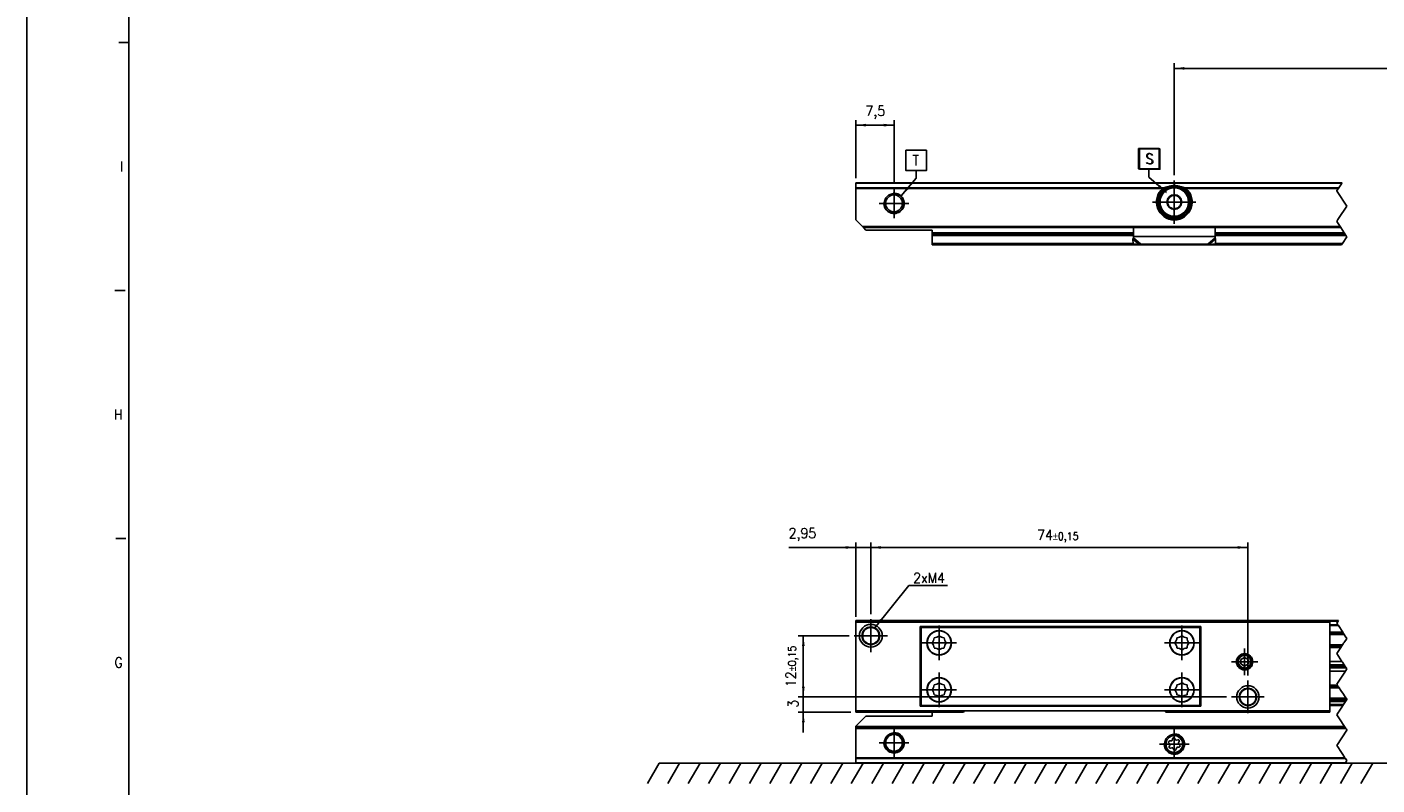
# Model space of a CAD drawing. Header units: millimetres. Extents: x -746 to 1206, y -530 to 959.
# Tile 7 of 46: x -746 to -481, y 204 to 353. Entities that reach past the tile are written whole.
import ezdxf

# ---------------------------------------------------------------- set-up
doc = ezdxf.new("R2010")
doc.units = ezdxf.units.MM
doc.linetypes.add('DOT_CENTER', pattern=[14, 12, -1, 0, -1])
doc.layers.add('1', color=7, linetype='Continuous')
doc.styles.add('CONVERTER_12', font='txt.shx', dxfattribs={"width": 0.9})
doc.dimstyles.new('ME10_DIM_16', dxfattribs={"dimtxt": 2, "dimasz": 2, "dimexe": 1, "dimexo": 1, "dimgap": 1, "dimtad": 1, "dimdsep": 46, "dimtxsty": 'CONVERTER_12', "dimsah": 1, "dimcen": 0.09, "dimclrd": 2, "dimclre": 2, "dimclrt": 2, "dimadec": 0, "dimazin": 0, "dimtfac": 1, "dimtdec": 4, "dimtix": 1, "dimtmove": 0, "dimatfit": 3, "dimfxl": 1, "dimtolj": 1, "dimtzin": 0, "dimarcsym": 0})
doc.dimstyles.new('ME10_DIM_17', dxfattribs={"dimtxt": 2, "dimasz": 2, "dimexe": 1, "dimexo": 1, "dimgap": 1, "dimtad": 1, "dimdsep": 46, "dimtxsty": 'CONVERTER_12', "dimsah": 1, "dimcen": 0.09, "dimclrd": 2, "dimclre": 2, "dimclrt": 2, "dimadec": 0, "dimazin": 0, "dimtfac": 1, "dimtdec": 4, "dimtix": 1, "dimtmove": 0, "dimatfit": 3, "dimfxl": 1, "dimtolj": 1, "dimtzin": 0, "dimarcsym": 0})
doc.dimstyles.new('ME10_DIM_18', dxfattribs={"dimtxt": 2, "dimasz": 2, "dimexe": 1, "dimexo": 1, "dimgap": 1, "dimtad": 1, "dimdsep": 46, "dimtxsty": 'CONVERTER_12', "dimsah": 1, "dimcen": 0.09, "dimclrd": 2, "dimclre": 2, "dimclrt": 2, "dimadec": 0, "dimazin": 0, "dimtol": 1, "dimtp": 0.15, "dimtm": 0.15, "dimtfac": 0.75, "dimtdec": 0, "dimtix": 1, "dimtmove": 0, "dimatfit": 3, "dimfxl": 1, "dimtolj": 1, "dimtzin": 0, "dimarcsym": 0})
doc.dimstyles.new('ME10_DIM_19', dxfattribs={"dimtxt": 2, "dimasz": 2, "dimexe": 1, "dimexo": 1, "dimgap": 1, "dimtad": 1, "dimdsep": 46, "dimtxsty": 'CONVERTER_12', "dimsah": 1, "dimcen": 0.09, "dimclrd": 2, "dimclre": 2, "dimclrt": 2, "dimadec": 0, "dimazin": 0, "dimtol": 1, "dimtp": 0.15, "dimtm": 0.15, "dimtfac": 0.75, "dimtdec": 0, "dimtix": 1, "dimtmove": 0, "dimatfit": 3, "dimfxl": 1, "dimtolj": 1, "dimtzin": 0, "dimarcsym": 0})
doc.dimstyles.new('ME10_DIM_41', dxfattribs={"dimtxt": 2, "dimasz": 2, "dimexe": 1, "dimexo": 1, "dimgap": 1, "dimtad": 1, "dimdsep": 46, "dimtxsty": 'CONVERTER_12', "dimsah": 1, "dimcen": 0.09, "dimclrd": 2, "dimclre": 2, "dimclrt": 2, "dimadec": 0, "dimazin": 0, "dimtfac": 1, "dimtdec": 4, "dimtix": 1, "dimtmove": 0, "dimatfit": 3, "dimfxl": 1, "dimtolj": 1, "dimtzin": 0, "dimarcsym": 0})
doc.dimstyles.new('ME10_DIM_45', dxfattribs={"dimtxt": 2, "dimasz": 2, "dimexe": 1, "dimexo": 1, "dimgap": 1, "dimtad": 1, "dimdsep": 46, "dimtxsty": 'CONVERTER_12', "dimsah": 1, "dimcen": 0.09, "dimclrd": 2, "dimclre": 2, "dimclrt": 2, "dimadec": 0, "dimazin": 0, "dimtfac": 1, "dimtdec": 4, "dimtix": 1, "dimtmove": 0, "dimatfit": 3, "dimfxl": 1, "dimtolj": 1, "dimtzin": 0, "dimarcsym": 0})
doc.dimstyles.get("Standard").update_dxf_attribs({"dimtxt": 0.18, "dimasz": 0.18, "dimexe": 0.18, "dimexo": 0.0625, "dimgap": 0.09, "dimtad": 0, "dimtih": 1, "dimtoh": 1, "dimdec": 4, "dimzin": 0, "dimdsep": 46, "dimtxsty": 'Standard', "dimcen": 0.09, "dimadec": 0, "dimazin": 0, "dimtfac": 1, "dimtdec": 4, "dimtofl": 0, "dimtmove": 0, "dimatfit": 3, "dimfxl": 1, "dimtolj": 1, "dimtzin": 0, "dimarcsym": 0})

# ---------------------------------------------------------------- blocks, each defined once
blk = doc.blocks.new('SOPORTE_SV2-T__7', base_point=(-582.95, 208.55))
at = {"color": 7, "linetype": 'Continuous'}
for p, q in [((-567.95, 219.75), (-567.95, 219.9)), ((-516.15, 219.9), (-567.95, 219.9)), ((-515.42, 219.9), (-516.15, 219.9)), ((-486.82, 220.69), (-489.95, 220.69)), ((-580.95, 217.8), (-582.95, 215.8)), ((-580.95, 217.8), (-567.95, 217.8)), ((-567.95, 217.8), (-567.95, 218.55)), ((-582.95, 215.8), (-582.95, 215.75)), ((-582.95, 215.75), (-582.95, 215.55)), ((-486.92, 215.55), (-582.95, 215.55)), ((-582.95, 215.35), (-582.95, 215.55)), ((-582.95, 215.35), (-582.95, 209.63)), ((-521.34, 212.33), (-521.52, 212.52)), ((-521.43, 211.82), (-521.3, 212.05)), ((-521.35, 212.91), (-521.09, 212.91)), ((-520.87, 213.08), (-520.8, 213.33)), ((-520.37, 213.39), (-520.24, 213.16)), ((-519.99, 213.05), (-519.73, 213.12)), ((-519.47, 212.78), (-519.6, 212.55)), ((-519.56, 212.27), (-519.38, 212.08)), ((-582.95, 209.49), (-582.95, 209.63)), ((-582.95, 209.49), (-582.95, 208.61)), ((-520.92, 211.55), (-521.17, 211.48)), ((-520.53, 211.21), (-520.66, 211.44)), ((-520.03, 211.52), (-520.1, 211.27)), ((-519.55, 211.69), (-519.81, 211.69)), ((-582.95, 208.55), (-582.95, 208.61)), ((-486.92, 208.55), (-582.95, 208.55))]:
    blk.add_line(p, q, dxfattribs=at)
at = {"color": 3, "linetype": 'Continuous'}
for p, q in [((-486.84, 220.67), (-489.95, 220.67)), ((-487.23, 220.09), (-489.95, 220.09)), ((-487.35, 219.9), (-489.95, 219.9)), ((-487.05, 215.75), (-582.95, 215.75)), ((-582.95, 215.35), (-486.78, 215.35)), ((-486.97, 209.63), (-582.95, 209.63)), ((-486.88, 209.49), (-582.95, 209.49)), ((-582.95, 208.61), (-486.88, 208.61))]:
    blk.add_line(p, q, dxfattribs=at)
at = {"color": 2, "linetype": 'DOT_CENTER'}
for p, q in [((-487.58, 219.55), (-487.35, 219.9)), ((-487.35, 219.9), (-487.23, 220.09)), ((-487.23, 220.09), (-486.84, 220.67)), ((-486.84, 220.67), (-486.82, 220.69)), ((-488.58, 218.05), (-488.38, 218.35)), ((-488.04, 217.23), (-488.58, 218.05)), ((-488.38, 218.35), (-488.25, 218.55)), ((-488.18, 218.65), (-488.25, 218.55)), ((-488.12, 218.75), (-488.18, 218.65)), ((-488.12, 218.75), (-487.7, 219.37)), ((-487.7, 219.37), (-487.58, 219.55)), ((-486.58, 215.05), (-488.58, 212.05)), ((-487.05, 215.75), (-488.04, 217.23)), ((-486.92, 215.55), (-487.05, 215.75)), ((-486.78, 215.35), (-486.92, 215.55)), ((-486.78, 215.35), (-486.69, 215.2)), ((-486.69, 215.2), (-486.6, 215.07)), ((-486.6, 215.07), (-486.58, 215.05)), ((-488.58, 212.05), (-488.38, 211.75)), ((-488.38, 211.75), (-488.25, 211.55)), ((-488.25, 211.55), (-487.92, 211.05)), ((-487.92, 211.05), (-487.38, 210.25)), ((-487.38, 210.25), (-486.97, 209.63)), ((-486.88, 209.49), (-486.97, 209.63)), ((-486.88, 209.49), (-486.58, 209.05)), ((-486.92, 208.55), (-486.88, 208.61)), ((-486.78, 208.75), (-486.88, 208.61)), ((-486.58, 209.05), (-486.78, 208.75))]:
    blk.add_line(p, q, dxfattribs=at)
at = {"color": 7, "linetype": 'Continuous'}
for centre, radius in [((-575.45, 212.55), 1.9), ((-575.45, 212.55), 1.65), ((-520.45, 212.3), 1.9), ((-520.45, 212.3), 1.65)]:
    blk.add_circle(centre, radius, dxfattribs=at)
for centre, start, end in [((-521.35, 212.68), 90.5656, 223.8716), ((-521.5, 212.17), 330.5656, 43.8716), ((-521.09, 213.15), 270.5656, 343.8716), ((-520.57, 213.27), 30.1519, 163.8716), ((-520.04, 213.28), 210.1519, 283.4579), ((-519.67, 212.89), 330.5656, 103.4579), ((-519.4, 212.43), 150.5656, 223.8716), ((-519.55, 211.92), 270.5656, 43.8716), ((-521.23, 211.71), 150.5656, 283.8716), ((-520.86, 211.32), 30.5656, 103.8716), ((-520.33, 211.33), 210.5656, 343.8706), ((-519.81, 211.45), 90.5656, 163.8706)]:
    blk.add_arc(centre, 0.233, start, end, dxfattribs=at)
at = {"layer": '1', "color": 2, "linetype": 'DOT_CENTER'}
for p, q in [((-575.45, 215.45), (-575.45, 209.65)), ((-520.45, 215.2), (-520.45, 209.4)), ((-572.55, 212.55), (-578.35, 212.55)), ((-517.55, 212.3), (-523.35, 212.3))]:
    blk.add_line(p, q, dxfattribs=at)
at = {"layer": '1', "color": 30, "linetype": 'Continuous'}
for centre in [(-575.45, 212.55), (-520.45, 212.3)]:
    blk.add_arc(centre, 2, 175, 95, dxfattribs=at)
blk = doc.blocks.new('REGLA_SV2-820-T__8', base_point=(-579.95, 218.55))
at = {"color": 7, "linetype": 'Continuous'}
for p, q in [((-561.82, 236.55), (-579.95, 236.55)), ((-522.08, 236.55), (-561.82, 236.55)), ((-489.95, 236.55), (-522.08, 236.55)), ((-488.25, 236.55), (-489.95, 236.55)), ((-570.3, 234.01), (-570.12, 234.01)), ((-489.95, 234.01), (-487.22, 234.01)), ((-570.12, 231.58), (-570.3, 231.58)), ((-487.56, 231.58), (-489.95, 231.58)), ((-570.3, 228.5), (-570.12, 228.5)), ((-570.3, 227.84), (-570.12, 227.84)), ((-489.95, 228.5), (-487.55, 228.5)), ((-489.95, 227.84), (-487.11, 227.84)), ((-570.12, 227.55), (-570.3, 227.55)), ((-570.12, 227.26), (-570.3, 227.26)), ((-570.12, 226.6), (-570.3, 226.6)), ((-486.92, 227.55), (-489.95, 227.55)), ((-486.73, 227.26), (-489.95, 227.26)), ((-486.88, 226.6), (-489.95, 226.6)), ((-570.3, 223.52), (-570.12, 223.52)), ((-489.95, 223.52), (-488.23, 223.52)), ((-570.12, 221.09), (-570.3, 221.09)), ((-486.61, 221.09), (-489.95, 221.09)), ((-567.95, 218.55), (-579.95, 218.55)), ((-567.95, 218.55), (-561.82, 218.55)), ((-522.08, 218.55), (-489.95, 218.55))]:
    blk.add_line(p, q, dxfattribs=at)
at = {"color": 3, "linetype": 'Continuous'}
for p, q in [((-522.13, 236.45), (-561.77, 236.45)), ((-488.32, 236.45), (-489.95, 236.45)), ((-570.3, 234.29), (-570.12, 234.29)), ((-570.3, 233.81), (-570.12, 233.81)), ((-489.95, 235.73), (-488.37, 235.73)), ((-489.95, 235.55), (-488.25, 235.55)), ((-489.95, 234.29), (-487.41, 234.29)), ((-489.95, 233.81), (-487.09, 233.81)), ((-570.12, 231.78), (-570.3, 231.78)), ((-570.3, 231.44), (-570.12, 231.44)), ((-570.12, 231.24), (-570.3, 231.24)), ((-487.43, 231.78), (-489.95, 231.78)), ((-489.95, 231.44), (-487.66, 231.44)), ((-487.79, 231.24), (-489.95, 231.24)), ((-570.3, 223.86), (-570.12, 223.86)), ((-570.12, 223.66), (-570.3, 223.66)), ((-570.3, 223.32), (-570.12, 223.32)), ((-489.95, 223.86), (-488.46, 223.86)), ((-488.33, 223.66), (-489.95, 223.66)), ((-489.95, 223.32), (-488.1, 223.32)), ((-570.12, 221.29), (-570.3, 221.29)), ((-570.12, 220.81), (-570.3, 220.81)), ((-486.75, 221.29), (-489.95, 221.29)), ((-486.75, 220.81), (-489.95, 220.81))]:
    blk.add_line(p, q, dxfattribs=at)
at = {"color": 2, "linetype": 'DOT_CENTER'}
for p, q in [((-488.58, 236.05), (-488.32, 236.45)), ((-488.37, 235.73), (-488.58, 236.05)), ((-488.32, 236.45), (-488.25, 236.55)), ((-488.25, 235.55), (-488.37, 235.73)), ((-487.41, 234.29), (-488.25, 235.55)), ((-487.41, 234.29), (-487.22, 234.01)), ((-487.09, 233.81), (-487.22, 234.01)), ((-486.89, 233.5), (-487.09, 233.81)), ((-486.58, 233.05), (-486.89, 233.5)), ((-488.58, 230.05), (-487.79, 231.24)), ((-487.66, 231.44), (-487.79, 231.24)), ((-487.66, 231.44), (-487.56, 231.58)), ((-487.56, 231.58), (-487.51, 231.66)), ((-487.51, 231.66), (-487.43, 231.78)), ((-487.43, 231.78), (-487.32, 231.94)), ((-487.32, 231.94), (-487.22, 232.09)), ((-487.22, 232.09), (-487.14, 232.21)), ((-487.14, 232.21), (-487.05, 232.35)), ((-487.05, 232.35), (-486.81, 232.72)), ((-486.81, 232.72), (-486.58, 233.05)), ((-487.55, 228.5), (-488.58, 230.05)), ((-487.45, 228.35), (-487.55, 228.5)), ((-487.11, 227.84), (-487.45, 228.35)), ((-486.92, 227.55), (-487.11, 227.84)), ((-488.58, 224.05), (-486.88, 226.6)), ((-486.73, 227.26), (-486.92, 227.55)), ((-486.88, 226.6), (-486.79, 226.75)), ((-486.79, 226.75), (-486.58, 227.05)), ((-486.58, 227.05), (-486.73, 227.26)), ((-488.46, 223.86), (-488.58, 224.05)), ((-488.46, 223.86), (-488.33, 223.66)), ((-488.23, 223.52), (-488.33, 223.66)), ((-488.18, 223.44), (-488.23, 223.52)), ((-488.1, 223.32), (-488.18, 223.44)), ((-487.99, 223.15), (-488.1, 223.32)), ((-487.89, 223.01), (-487.99, 223.15)), ((-487.65, 222.64), (-487.89, 223.01)), ((-487.6, 222.57), (-487.65, 222.64)), ((-487.6, 222.57), (-487.47, 222.38)), ((-487.58, 219.55), (-487.35, 219.9)), ((-487.47, 222.38), (-487.4, 222.27)), ((-486.95, 221.6), (-487.4, 222.27)), ((-487.35, 219.9), (-487.23, 220.09)), ((-487.23, 220.09), (-486.84, 220.67)), ((-486.75, 221.29), (-486.95, 221.6)), ((-486.84, 220.67), (-486.82, 220.69)), ((-486.82, 220.69), (-486.75, 220.81)), ((-486.61, 221.09), (-486.75, 221.29)), ((-486.58, 221.05), (-486.75, 220.81)), ((-486.61, 221.09), (-486.58, 221.05)), ((-488.18, 218.65), (-488.25, 218.55)), ((-488.12, 218.75), (-488.18, 218.65)), ((-488.12, 218.75), (-487.7, 219.37)), ((-487.7, 219.37), (-487.58, 219.55))]:
    blk.add_line(p, q, dxfattribs=at)
blk = doc.blocks.new('CABEZA_ROSCADA_REGLA_SV2-T__9', base_point=(-582.95, 218.55))
at = {"color": 7, "linetype": 'Continuous'}
for p, q in [((-579.95, 236.55), (-582.95, 236.55)), ((-582.95, 236.55), (-582.95, 236.25)), ((-582.95, 236.25), (-582.95, 218.85)), ((-561.65, 236.25), (-582.95, 236.25)), ((-561.82, 236.55), (-579.95, 236.55)), ((-561.65, 236.25), (-561.82, 236.55)), ((-522.25, 236.25), (-561.65, 236.25)), ((-522.08, 236.55), (-522.25, 236.25)), ((-522.25, 236.25), (-489.95, 236.25)), ((-489.95, 236.55), (-522.08, 236.55)), ((-489.95, 236.25), (-489.95, 236.55)), ((-489.95, 218.85), (-489.95, 236.25)), ((-570.3, 235.35), (-516.15, 235.35)), ((-570.3, 219.75), (-570.3, 235.35)), ((-516.15, 235.2), (-570.12, 235.2)), ((-570.12, 219.9), (-570.12, 235.2)), ((-516.15, 235.35), (-515.25, 235.35)), ((-516.15, 235.2), (-516.15, 235.35)), ((-515.42, 235.2), (-516.15, 235.2)), ((-515.42, 235.2), (-515.42, 219.9)), ((-515.25, 219.75), (-515.25, 235.35)), ((-506.65, 229.32), (-507.4, 228.88)), ((-507.4, 228.88), (-507.4, 228.02)), ((-507.4, 228.02), (-506.65, 227.58)), ((-505.9, 228.88), (-506.65, 229.32)), ((-506.65, 227.58), (-505.9, 228.02)), ((-505.9, 228.02), (-505.9, 228.88)), ((-570.12, 219.9), (-567.95, 219.9)), ((-516.15, 219.9), (-567.95, 219.9)), ((-515.42, 219.9), (-516.15, 219.9)), ((-516.15, 219.75), (-516.15, 219.9)), ((-582.95, 218.85), (-582.95, 218.55)), ((-582.95, 218.85), (-561.65, 218.85)), ((-582.95, 218.55), (-579.95, 218.55)), ((-567.95, 218.55), (-579.95, 218.55)), ((-516.15, 219.75), (-570.3, 219.75)), ((-567.95, 218.55), (-561.82, 218.55)), ((-561.82, 218.55), (-561.65, 218.85)), ((-561.65, 218.85), (-522.25, 218.85)), ((-522.25, 218.85), (-522.08, 218.55)), ((-522.25, 218.85), (-489.95, 218.85)), ((-522.08, 218.55), (-489.95, 218.55)), ((-515.25, 219.75), (-516.15, 219.75)), ((-489.95, 218.55), (-489.95, 218.85))]:
    blk.add_line(p, q, dxfattribs=at)
for centre, radius in [((-580, 233.55), 2.24), ((-580, 233.55), 1.74), ((-580, 233.55), 1.62), ((-566.6, 232.15), 2.4), ((-566.6, 232.15), 2.35), ((-518.95, 232.15), 2.4), ((-518.95, 232.15), 2.35), ((-506.65, 228.45), 1.6), ((-506.65, 228.45), 1.43), ((-506.65, 228.45), 1.25), ((-566.6, 222.95), 2.4), ((-566.6, 222.95), 2.35), ((-518.95, 222.95), 2.4), ((-518.95, 222.95), 2.35), ((-506, 221.55), 2.2), ((-506, 221.55), 1.7), ((-506, 221.55), 1.6)]:
    blk.add_circle(centre, radius, dxfattribs=at)
for centre, start, end in [((-569.1, 233.18), 316.4323, 358.5677), ((-567.63, 234.65), 271.4323, 313.5677), ((-565.57, 234.65), 226.4323, 268.5677), ((-564.1, 233.18), 181.4323, 223.5677), ((-521.45, 233.18), 316.4323, 358.5677), ((-519.98, 234.65), 271.4323, 313.5677), ((-517.92, 234.65), 226.4323, 268.5677), ((-516.45, 233.18), 181.4323, 223.5677), ((-569.1, 231.12), 1.4323, 43.5677), ((-567.63, 229.65), 46.4323, 88.5677), ((-565.57, 229.65), 91.4323, 133.5677), ((-564.1, 231.12), 136.4323, 178.5677), ((-521.45, 231.12), 1.4323, 43.5677), ((-519.98, 229.65), 46.4323, 88.5677), ((-517.92, 229.65), 91.4323, 133.5677), ((-516.45, 231.12), 136.4323, 178.5677), ((-569.1, 223.98), 316.4323, 358.5677), ((-569.1, 221.92), 1.4323, 43.5677), ((-567.63, 225.45), 271.4323, 313.5677), ((-565.57, 225.45), 226.4323, 268.5677), ((-564.1, 223.98), 181.4323, 223.5677), ((-564.1, 221.92), 136.4323, 178.5677), ((-521.45, 223.98), 316.4323, 358.5677), ((-521.45, 221.92), 1.4323, 43.5677), ((-519.98, 225.45), 271.4323, 313.5677), ((-517.92, 225.45), 226.4323, 268.5677), ((-516.45, 223.98), 181.4323, 223.5677), ((-516.45, 221.92), 136.4323, 178.5677), ((-567.63, 220.45), 46.4323, 88.5677), ((-565.57, 220.45), 91.4323, 133.5677), ((-519.98, 220.45), 46.4323, 88.5677), ((-517.92, 220.45), 91.4323, 133.5677)]:
    blk.add_arc(centre, 1.5, start, end, dxfattribs=at)
at = {"layer": '1', "color": 2, "linetype": 'DOT_CENTER'}
for p, q in [((-580, 236.79), (-580, 230.31)), ((-576.76, 233.55), (-583.25, 233.55)), ((-566.6, 235.55), (-566.6, 228.75)), ((-518.95, 235.55), (-518.95, 228.75)), ((-563.2, 232.15), (-570, 232.15)), ((-515.55, 232.15), (-522.35, 232.15)), ((-506.65, 231.05), (-506.65, 225.85)), ((-504.05, 228.45), (-509.25, 228.45)), ((-566.6, 226.35), (-566.6, 219.55)), ((-518.95, 226.35), (-518.95, 219.55)), ((-563.2, 222.95), (-570, 222.95)), ((-515.55, 222.95), (-522.35, 222.95)), ((-506, 224.75), (-506, 218.35)), ((-502.8, 221.55), (-509.2, 221.55))]:
    blk.add_line(p, q, dxfattribs=at)
blk = doc.blocks.new('REGLA_SV2-820-T__10', base_point=(-582.95, 208.55))
for name, p in [('CABEZA_ROSCADA_REGLA_SV2-T__9', (-582.95, 218.55)), ('REGLA_SV2-820-T__8', (-579.95, 218.55)), ('SOPORTE_SV2-T__7', (-582.95, 208.55))]:
    blk.add_blockref(name, p)
blk = doc.blocks.new('*D82')
at = {"layer": '1', "color": 2, "linetype": 'Continuous'}
for p, q in [((-582.95, 237.25), (-582.95, 251.89)), ((-580, 237.79), (-580, 251.89)), ((-596.12, 250.89), (-582.95, 250.89)), ((-582.95, 250.89), (-580, 250.89)), ((-580, 250.89), (-576, 250.89))]:
    blk.add_line(p, q, dxfattribs=at)
at = {"layer": '1', "color": 2}
for points in [[(-584.95, 250.62), (-584.95, 251.15), (-582.95, 250.89)], [(-578, 251.15), (-578, 250.62), (-580, 250.89)]]:
    blk.add_solid(points, dxfattribs=at)
at = {"layer": '1', "color": 2, "insert": (-596.12, 252.09), "char_height": 2, "attachment_point": 7, "rotation": 0.0001, "line_spacing_factor": 0.60024, "style": 'CONVERTER_12'}
blk.add_mtext('2,95', dxfattribs=at)
blk = doc.blocks.new('*D83')
at = {"layer": '1', "color": 2, "linetype": 'Continuous'}
for p, q in [((-593.25, 221.55), (-593.25, 225.55)), ((-510.2, 221.55), (-594.25, 221.55)), ((-593.25, 218.55), (-593.25, 221.55)), ((-583.95, 218.55), (-594.25, 218.55)), ((-593.25, 214.55), (-593.25, 218.55))]:
    blk.add_line(p, q, dxfattribs=at)
at = {"layer": '1', "color": 2}
for points in [[(-593.51, 223.55), (-592.98, 223.55), (-593.25, 221.55)], [(-592.98, 216.55), (-593.51, 216.55), (-593.25, 218.55)]]:
    blk.add_solid(points, dxfattribs=at)
at = {"layer": '1', "color": 2, "insert": (-594.25, 219.45), "char_height": 2, "attachment_point": 7, "rotation": 90, "line_spacing_factor": 0.60024, "style": 'CONVERTER_12'}
blk.add_mtext('3', dxfattribs=at)
blk = doc.blocks.new('*D84')
at = {"layer": '1', "color": 2, "linetype": 'Continuous'}
for p, q in [((-580, 237.79), (-580, 251.89)), ((-506, 225.75), (-506, 251.89)), ((-580, 250.89), (-506, 250.89))]:
    blk.add_line(p, q, dxfattribs=at)
at = {"layer": '1', "color": 2}
for points in [[(-578, 251.15), (-578, 250.62), (-580, 250.89)], [(-508, 250.62), (-508, 251.15), (-506, 250.89)]]:
    blk.add_solid(points, dxfattribs=at)
at = {"layer": '1', "color": 2, "insert": (-547.37, 251.89), "char_height": 2, "attachment_point": 7, "rotation": 0.0001, "line_spacing_factor": 0.60024, "style": 'CONVERTER_12'}
blk.add_mtext('\\C2;74\\C2;\\H1.5;{\\Fgdt;`}0,15', dxfattribs=at)
blk = doc.blocks.new('*D85')
at = {"layer": '1', "color": 2, "linetype": 'Continuous'}
for p, q in [((-584.25, 233.55), (-594.25, 233.55)), ((-593.25, 221.55), (-593.25, 233.55)), ((-510.2, 221.55), (-594.25, 221.55))]:
    blk.add_line(p, q, dxfattribs=at)
at = {"layer": '1', "color": 2}
for points in [[(-592.98, 231.55), (-593.51, 231.55), (-593.25, 233.55)], [(-593.51, 223.55), (-592.98, 223.55), (-593.25, 221.55)]]:
    blk.add_solid(points, dxfattribs=at)
at = {"layer": '1', "color": 2, "insert": (-594.25, 223.49), "char_height": 2, "attachment_point": 7, "rotation": 90, "line_spacing_factor": 0.60024, "style": 'CONVERTER_12'}
blk.add_mtext('\\C2;12\\C2;\\H1.5;{\\Fgdt;`}0,15', dxfattribs=at)
blk = doc.blocks.new('SOPORTE_SV2-T__56', base_point=(-582.95, 310.28))
at = {"color": 7, "linetype": 'Continuous'}
for p, q in [((-582.95, 322.42), (-582.95, 322.36)), ((-582.95, 322.42), (-487.54, 322.42)), ((-582.95, 322.36), (-582.95, 321.48)), ((-582.95, 321.34), (-582.95, 321.48)), ((-582.95, 315.17), (-582.95, 321.34)), ((-522.8, 320.92), (-522.44, 320.92)), ((-518.46, 320.92), (-518.1, 320.92)), ((-521.73, 318.47), (-521.78, 318.11)), ((-521.78, 318.11), (-521.49, 317.89)), ((-521.6, 319.54), (-521.65, 319.18)), ((-521.26, 319.68), (-521.6, 319.54)), ((-520.27, 320.1), (-520.6, 319.96)), ((-519.98, 319.88), (-520.27, 320.1)), ((-519.12, 319.23), (-519.41, 319.45)), ((-519.3, 317.8), (-519.25, 318.16)), ((-519.17, 318.87), (-519.12, 319.23)), ((-520.92, 317.46), (-520.63, 317.24)), ((-520.63, 317.24), (-520.3, 317.38)), ((-519.64, 317.66), (-519.3, 317.8)), ((-581.65, 313.87), (-582.95, 315.17)), ((-581.45, 313.67), (-581.65, 313.87)), ((-580.95, 313.17), (-581.45, 313.67)), ((-581.45, 313.67), (-487.8, 313.67)), ((-580.95, 313.17), (-567.95, 313.17)), ((-567.95, 313.17), (-567.95, 312.62)), ((-567.95, 312.62), (-567.95, 312.42)), ((-528.45, 311.95), (-528.45, 313.67)), ((-512.45, 311.95), (-512.45, 313.67)), ((-567.95, 312.42), (-567.95, 312.13)), ((-567.95, 312.42), (-528.45, 312.42)), ((-567.95, 310.57), (-567.95, 312.13)), ((-567.95, 310.28), (-567.95, 310.57)), ((-487.63, 310.28), (-567.95, 310.28)), ((-528.51, 311.55), (-528.56, 311.38)), ((-528.54, 310.49), (-528.56, 311.38)), ((-527.37, 310.36), (-528.54, 310.49)), ((-528.45, 311.93), (-528.45, 311.95)), ((-528.45, 311.64), (-528.45, 311.93)), ((-513.86, 310.43), (-527.04, 310.43)), ((-512.36, 310.49), (-513.53, 310.36)), ((-512.45, 312.42), (-486.97, 312.42)), ((-512.45, 311.93), (-512.45, 311.95)), ((-512.45, 311.64), (-512.45, 311.93)), ((-512.34, 311.38), (-512.39, 311.55)), ((-512.36, 310.49), (-512.34, 311.38))]:
    blk.add_line(p, q, dxfattribs=at)
at = {"color": 3, "linetype": 'Continuous'}
for p, q in [((-487.58, 322.36), (-582.95, 322.36)), ((-522.44, 321.48), (-582.95, 321.48)), ((-522.72, 321.34), (-582.95, 321.34)), ((-488.17, 321.48), (-518.46, 321.48)), ((-488.26, 321.34), (-518.18, 321.34)), ((-581.65, 313.87), (-487.93, 313.87)), ((-528.45, 312.62), (-567.95, 312.62)), ((-487.1, 312.62), (-512.45, 312.62)), ((-528.45, 312.13), (-567.95, 312.13)), ((-528.54, 310.57), (-567.95, 310.57)), ((-528.56, 311.38), (-527.37, 310.36)), ((-528.45, 311.93), (-512.45, 311.93)), ((-528.45, 311.64), (-527.04, 310.43)), ((-512.45, 311.64), (-513.86, 310.43)), ((-512.34, 311.38), (-513.53, 310.36)), ((-486.77, 312.13), (-512.45, 312.13)), ((-487.44, 310.57), (-512.36, 310.57))]:
    blk.add_line(p, q, dxfattribs=at)
at = {"color": 2, "linetype": 'DOT_CENTER'}
for p, q in [((-488.54, 320.92), (-488.58, 320.85)), ((-488.58, 320.85), (-488.5, 320.72)), ((-488.26, 321.34), (-488.54, 320.92)), ((-488.5, 320.72), (-486.58, 317.85)), ((-488.26, 321.34), (-488.17, 321.48)), ((-487.67, 322.22), (-488.17, 321.48)), ((-487.67, 322.22), (-487.58, 322.36)), ((-487.58, 322.36), (-487.54, 322.42)), ((-488.2, 315.42), (-488.34, 315.22)), ((-486.58, 317.85), (-488.2, 315.42)), ((-488.34, 315.22), (-488.58, 314.85)), ((-488.58, 314.85), (-487.93, 313.87)), ((-487.93, 313.87), (-487.8, 313.67)), ((-487.8, 313.67), (-487.1, 312.62)), ((-486.97, 312.42), (-487.1, 312.62)), ((-487.63, 310.28), (-487.44, 310.57)), ((-487.44, 310.57), (-486.58, 311.85)), ((-486.97, 312.42), (-486.77, 312.13)), ((-486.58, 311.85), (-486.77, 312.13))]:
    blk.add_line(p, q, dxfattribs=at)
at = {"color": 7, "linetype": 'Continuous'}
for centre, radius in [((-520.45, 318.67), 3), ((-575.45, 318.42), 1.9), ((-575.45, 318.42), 1.65), ((-520.45, 318.67), 1.45), ((-520.45, 318.67), 0.05)]:
    blk.add_circle(centre, radius, dxfattribs=at)
at = {"color": 3, "linetype": 'Continuous'}
blk.add_circle((-520.45, 318.67), 2.8, dxfattribs=at)
at = {"color": 7, "linetype": 'Continuous'}
for radius, start, end in [(3.5, 130.3552, 49.6448), (3.25, 112.6199, 67.3801), (3.25, 67.3801, 112.6199), (1.3, 156.839, 188.7237), (1.3, 188.7237, 216.839), (1.3, 128.7237, 156.839), (1.3, 96.839, 128.7237), (1.3, 68.7237, 96.839), (1.3, 36.839, 68.7237), (1.3, 308.7237, 336.839), (1.3, 8.7237, 36.839), (1.3, 336.839, 8.7237), (1.3, 216.839, 248.7237), (1.3, 276.839, 308.7237)]:
    blk.add_arc((-520.45, 318.67), radius, start, end, dxfattribs=at)
for points, knots in [([(-522.72, 321.34), (-522.71, 321.35), (-522.69, 321.36), (-522.65, 321.38), (-522.62, 321.4), (-522.58, 321.43), (-522.52, 321.45), (-522.47, 321.47), (-522.44, 321.48)], [0, 0, 0, 0, 0.0345343, 0.0796473, 0.1151227, 0.1585173, 0.2234851, 0.3133313, 0.3133313, 0.3133313, 0.3133313]), ([(-522.44, 321.48), (-522.38, 321.5), (-522.26, 321.54), (-522.07, 321.59), (-521.89, 321.63), (-521.76, 321.66), (-521.7, 321.67)], [0, 0, 0, 0, 0.1903327, 0.3787731, 0.5717798, 0.763547, 0.763547, 0.763547, 0.763547]), ([(-519.2, 321.67), (-519.14, 321.66), (-519.01, 321.63), (-518.83, 321.59), (-518.64, 321.54), (-518.52, 321.5), (-518.46, 321.48)], [0, 0, 0, 0, 0.1913805, 0.384016, 0.5730246, 0.7635471, 0.7635471, 0.7635471, 0.7635471]), ([(-518.46, 321.48), (-518.43, 321.47), (-518.38, 321.45), (-518.31, 321.42), (-518.25, 321.38), (-518.2, 321.35), (-518.18, 321.34)], [0, 0, 0, 0, 0.0898239, 0.1547798, 0.239856, 0.3132558, 0.3132558, 0.3132558, 0.3132558]), ([(-528.56, 311.38), (-528.55, 311.4), (-528.53, 311.44), (-528.5, 311.51), (-528.48, 311.57), (-528.46, 311.62), (-528.45, 311.64)], [0, 0, 0, 0, 0.0660342, 0.1356749, 0.2077706, 0.2833141, 0.2833141, 0.2833141, 0.2833141]), ([(-528.51, 311.55), (-528.5, 311.58), (-528.48, 311.65), (-528.47, 311.75), (-528.45, 311.85), (-528.45, 311.92), (-528.45, 311.95)], [0, 0, 0, 0, 0.1071939, 0.2105801, 0.3123665, 0.4089232, 0.4089232, 0.4089232, 0.4089232]), ([(-527.04, 310.43), (-527.06, 310.42), (-527.12, 310.41), (-527.2, 310.39), (-527.28, 310.37), (-527.34, 310.36), (-527.37, 310.36)], [0, 0, 0, 0, 0.0894086, 0.1715137, 0.2550732, 0.3386073, 0.3386073, 0.3386073, 0.3386073]), ([(-513.53, 310.36), (-513.56, 310.36), (-513.61, 310.37), (-513.7, 310.39), (-513.78, 310.41), (-513.84, 310.42), (-513.86, 310.43)], [0, 0, 0, 0, 0.0797881, 0.1670936, 0.2491987, 0.3386073, 0.3386073, 0.3386073, 0.3386073]), ([(-512.45, 311.95), (-512.45, 311.92), (-512.45, 311.86), (-512.44, 311.76), (-512.42, 311.65), (-512.4, 311.58), (-512.39, 311.55)], [0, 0, 0, 0, 0.0890373, 0.1983431, 0.3017293, 0.4089232, 0.4089232, 0.4089232, 0.4089232]), ([(-512.34, 311.38), (-512.35, 311.4), (-512.37, 311.44), (-512.4, 311.51), (-512.42, 311.57), (-512.44, 311.62), (-512.45, 311.64)], [0, 0, 0, 0, 0.0660342, 0.1356749, 0.2077706, 0.2833141, 0.2833141, 0.2833141, 0.2833141])]:
    blk.add_open_spline(points, degree=3, knots=knots, dxfattribs=at)
at = {"layer": '1', "color": 2, "linetype": 'DOT_CENTER'}
for p, q in [((-575.45, 321.32), (-575.45, 315.52)), ((-520.45, 322.92), (-520.45, 314.42)), ((-572.55, 318.42), (-578.35, 318.42)), ((-516.2, 318.67), (-524.7, 318.67))]:
    blk.add_line(p, q, dxfattribs=at)
at = {"layer": '1', "color": 30, "linetype": 'Continuous'}
blk.add_arc((-575.45, 318.42), 2, 175, 95, dxfattribs=at)
blk.add_arc((-575.45, 318.42), 2, 175, 95, dxfattribs=at)
blk = doc.blocks.new('*D105')
at = {"layer": '1', "color": 2, "linetype": 'Continuous'}
for p, q in [((-582.95, 323.36), (-582.95, 334.76)), ((-575.45, 322.32), (-575.45, 334.76)), ((-582.95, 333.76), (-575.45, 333.76))]:
    blk.add_line(p, q, dxfattribs=at)
at = {"layer": '1', "color": 2}
for points in [[(-580.95, 334.03), (-580.95, 333.5), (-582.95, 333.76)], [(-577.45, 333.5), (-577.45, 334.03), (-575.45, 333.76)]]:
    blk.add_solid(points, dxfattribs=at)
at = {"layer": '1', "color": 2, "insert": (-581.05, 334.96), "char_height": 2, "attachment_point": 7, "rotation": 0.0001, "line_spacing_factor": 0.60024, "style": 'CONVERTER_12'}
blk.add_mtext('7,5', dxfattribs=at)
blk = doc.blocks.new('*D109')
at = {"layer": '1', "color": 2, "linetype": 'Continuous'}
for p, q in [((-520.45, 323.92), (-520.45, 345.91)), ((-520.45, 344.91), (-318.45, 344.91)), ((-318.45, 322.07), (-318.45, 345.91))]:
    blk.add_line(p, q, dxfattribs=at)
at = {"layer": '1', "color": 2}
for points in [[(-518.45, 345.17), (-518.45, 344.64), (-520.45, 344.91)], [(-320.45, 344.64), (-320.45, 345.17), (-318.45, 344.91)]]:
    blk.add_solid(points, dxfattribs=at)
at = {"layer": '1', "color": 2, "insert": (-434.28, 345.91), "char_height": 2, "attachment_point": 7, "rotation": 0.0001, "line_spacing_factor": 0.60024, "style": 'CONVERTER_12'}
blk.add_mtext('400', dxfattribs=at)
blk = doc.blocks.new('_A1', base_point=(89.41, -87.22))
at = {"layer": '1', "color": 2, "linetype": 'Continuous'}
for p, q in [((-745.59, 501.78), (-745.59, -92.22)), ((-725.59, 349.98), (-727.59, 349.98)), ((-726.32, 301.32), (-728.32, 301.32)), ((-726.16, 252.65), (-728.16, 252.65))]:
    blk.add_line(p, q, dxfattribs=at)
at = {"layer": '1', "color": 7, "linetype": 'Continuous'}
blk.add_line((-725.59, 496.78), (-725.59, -87.22), dxfattribs=at)
at = {"layer": '1', "color": 2, "char_height": 2, "attachment_point": 4, "line_spacing_factor": 1.20048, "style": 'CONVERTER_12'}
for s, insert in [('I', (-727.32, 325.65)), ('H', (-728.53, 276.98)), ('G', (-728.42, 228.32))]:
    blk.add_mtext(s, dxfattribs=dict(at, insert=insert))
blk = doc.blocks.new('Bottom2', base_point=(-495.45, 222.55))
at = {"layer": '1', "color": 2, "linetype": 'Continuous'}
for p, q in [((-621.519, 208.55), (-623.828, 204.55)), ((-621.519, 208.55), (-364.969, 208.55)), ((-617.519, 208.55), (-619.828, 204.55)), ((-613.519, 208.55), (-615.828, 204.55)), ((-609.519, 208.55), (-611.828, 204.55)), ((-605.519, 208.55), (-607.828, 204.55)), ((-601.519, 208.55), (-603.828, 204.55)), ((-597.519, 208.55), (-599.828, 204.55)), ((-593.519, 208.55), (-595.828, 204.55)), ((-589.519, 208.55), (-591.828, 204.55)), ((-585.519, 208.55), (-587.828, 204.55)), ((-581.519, 208.55), (-583.828, 204.55)), ((-577.519, 208.55), (-579.828, 204.55)), ((-573.519, 208.55), (-575.828, 204.55)), ((-569.519, 208.55), (-571.828, 204.55)), ((-565.519, 208.55), (-567.828, 204.55)), ((-561.519, 208.55), (-563.828, 204.55)), ((-557.519, 208.55), (-559.828, 204.55)), ((-553.519, 208.55), (-555.828, 204.55)), ((-549.519, 208.55), (-551.828, 204.55)), ((-545.519, 208.55), (-547.828, 204.55)), ((-541.519, 208.55), (-543.828, 204.55)), ((-537.519, 208.55), (-539.828, 204.55)), ((-533.519, 208.55), (-535.828, 204.55)), ((-529.519, 208.55), (-531.828, 204.55)), ((-525.519, 208.55), (-527.828, 204.55)), ((-521.519, 208.55), (-523.828, 204.55)), ((-517.519, 208.55), (-519.828, 204.55)), ((-513.519, 208.55), (-515.828, 204.55)), ((-509.519, 208.55), (-511.828, 204.55)), ((-505.519, 208.55), (-507.828, 204.55)), ((-501.519, 208.55), (-503.828, 204.55)), ((-497.519, 208.55), (-499.828, 204.55)), ((-493.519, 208.55), (-495.828, 204.55)), ((-489.519, 208.55), (-491.828, 204.55)), ((-485.519, 208.55), (-487.828, 204.55)), ((-481.519, 208.55), (-483.828, 204.55))]:
    blk.add_line(p, q, dxfattribs=at)
at = {"layer": '1', "color": 2}
blk.add_solid([(-578.192, 236.835), (-577.782, 236.505), (-579.241, 235.111)], dxfattribs=at)
blk.add_blockref('REGLA_SV2-820-T__10', (-582.95, 208.55))
at = {"layer": '1', "color": 2, "style": 'CONVERTER_12', "width": 0.9}
blk.add_text('2xM4', height=2, dxfattribs=at).set_placement((-571.7, 243.919))
at = {"layer": '1'}
for base, p1, p2, dimstyle, picture, middle in [((-582.95, 250.887), (-580.003, 236.794), (-582.95, 236.25), 'ME10_DIM_16', '*D82', (-593.374, 252.987)), ((-580.003, 250.887), (-506.003, 224.751), (-580.003, 236.794), 'ME10_DIM_18', '*D84', (-543.003, 252.887))]:
    dim = blk.add_linear_dim(base=base, p1=p1, p2=p2, dimstyle=dimstyle, dxfattribs=at)
    dim.commit()
    dim.dimension.update_dxf_attribs({"geometry": picture, "text_midpoint": middle, "text_rotation": 0.00014})
for base, p1, p2, dimstyle, picture, middle in [((-593.247, 221.55), (-583.247, 233.55), (-509.204, 221.55), 'ME10_DIM_19', '*D85', (-595.247, 227.55)), ((-593.247, 218.55), (-509.204, 221.55), (-582.95, 218.55), 'ME10_DIM_17', '*D83', (-595.247, 220.05))]:
    dim = blk.add_linear_dim(base=base, p1=p1, p2=p2, angle=90, dimstyle=dimstyle, dxfattribs=at)
    dim.commit()
    dim.dimension.update_dxf_attribs({"geometry": picture, "text_midpoint": middle, "text_rotation": 90})
at = {"layer": '1', "color": 2, "linetype": 'Continuous', "has_arrowhead": 0}
blk.add_leader([(-579.241, 235.111), (-572.566, 243.408), (-564.966, 243.408)], dimstyle='Standard', dxfattribs=at)
blk = doc.blocks.new('Top2', base_point=(-495.45, 316.35))
at = {"layer": '1', "color": 2}
for points in [[(-573.107, 328.84), (-573.107, 324.84), (-569.107, 324.84), (-569.107, 328.84)], [(-527.452, 329.167), (-527.452, 325.167), (-523.452, 325.167), (-523.452, 329.167)], [(-527.275, 329.113), (-527.275, 325.113), (-523.275, 325.113), (-523.275, 329.113)]]:
    blk.add_lwpolyline(points, close=True, dxfattribs=at)
for points in [[(-572.979, 321.562), (-572.575, 321.224), (-574.061, 319.859)], [(-523.636, 321.627), (-523.293, 322.026), (-521.948, 320.522)]]:
    blk.add_solid(points, dxfattribs=at)
blk.add_blockref('SOPORTE_SV2-T__56', (-582.95, 310.279))
at = {"layer": '1', "color": 2, "style": 'CONVERTER_12', "width": 0.9}
for s, p in [('T', (-571.807, 325.84)), ('S', (-526.152, 326.167)), ('S', (-525.975, 326.113))]:
    blk.add_text(s, height=2, dxfattribs=at).set_placement(p)
at = {"layer": '1'}
for base, p1, p2, dimstyle, picture, middle in [((-520.45, 344.907), (-318.45, 321.071), (-520.45, 322.921), 'ME10_DIM_45', '*D109', (-431.885, 346.907)), ((-582.95, 333.763), (-575.45, 321.321), (-582.95, 322.362), 'ME10_DIM_41', '*D105', (-579.2, 335.863))]:
    dim = blk.add_linear_dim(base=base, p1=p1, p2=p2, dimstyle=dimstyle, dxfattribs=at)
    dim.commit()
    dim.dimension.update_dxf_attribs({"geometry": picture, "text_midpoint": middle, "text_rotation": 0.00014})
at = {"layer": '1', "color": 2, "linetype": 'Continuous', "has_arrowhead": 0}
for points in [[(-574.061, 319.859), (-571.107, 323.39), (-571.107, 324.84)], [(-521.948, 320.522), (-525.452, 323.537), (-525.452, 325.167)]]:
    blk.add_leader(points, dimstyle='Standard', dxfattribs=at)

msp = doc.modelspace()

# ---------------------------------------------------------------- block references
for name, p in [('_A1', (89.41, -87.22)), ('Top2', (-495.45, 316.35)), ('Bottom2', (-495.45, 222.55))]:
    msp.add_blockref(name, p)

doc.saveas('drawing.dxf')
